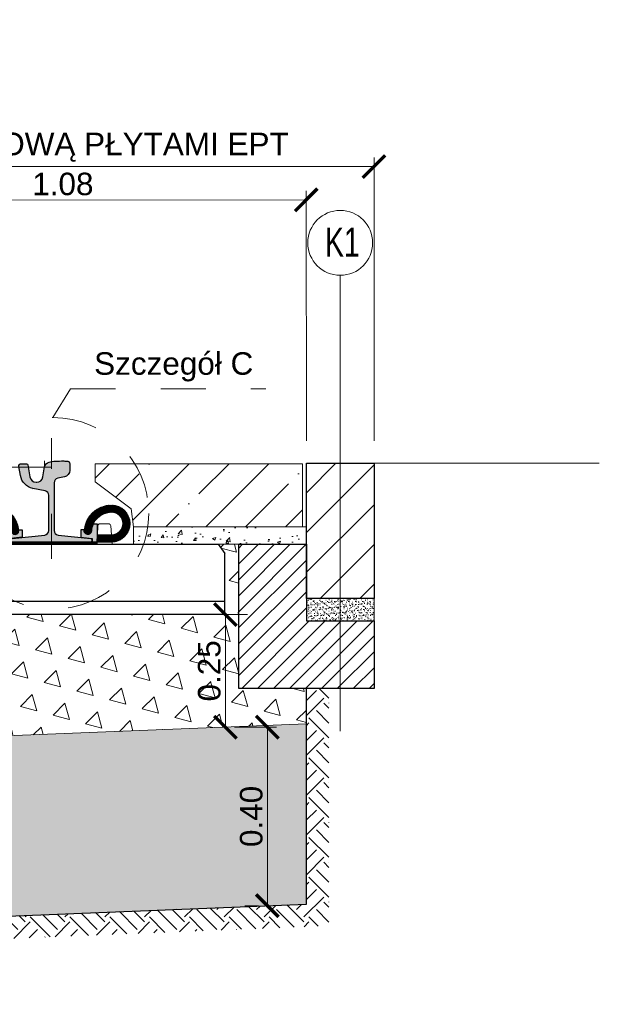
# Model space of a CAD drawing. Header units: feet. Extents: x 210.7 to 255.4, y -209.3 to -191.9.
# Tile 2 of 25: x 213.2 to 214.5, y -205 to -202.8. Entities that reach past the tile are written whole.
import ezdxf
from ezdxf.enums import TextEntityAlignment as Align

# ---------------------------------------------------------------- set-up
doc = ezdxf.new("R2010")
doc.units = ezdxf.units.FT
doc.header["$MEASUREMENT"] = 0
doc.header["$PDMODE"] = 34
doc.linetypes.add('DASHDOT2', pattern=[12.7, 6.35, -3.175, 0, -3.175])
doc.linetypes.add('DASHED2', pattern=[0.375, 0.25, -0.125])
for name, color, linetype, lineweight in [('Beton', 8, 'Continuous', 15), ('BETON kresk', 8, 'Continuous', 9), ('Geowłóknina', 160, 'Continuous', 30), ('Miesz_niezw', 251, 'Continuous', 9), ('Mieszanka_niezw_0_315', 44, 'Continuous', 15), ('Nawierzchnia asfaltowa', 7, 'Continuous', 15), ('Opis', 7, 'Continuous', 15), ('Opis (wydruk czarny)', 7, 'Continuous', 15), ('oś-szyny', 1, 'DASHDOT2', 0), ('Podkład', 7, 'Continuous', 30), ('Podlew ciągły z poliuretanu', 1, 'Continuous', 9), ('Podsypka cementowo-piaskowa', 251, 'Continuous', 15), ('Podłoże gruntowe', 7, 'Continuous', 13), ('płyta EPT', 35, 'Continuous', 20), ('Sb3', 7, 'Continuous', 15), ('sb4', 7, 'Continuous', 15), ('Wymiar', 7, 'Continuous', 15)]:
    doc.layers.add(name, color=color, linetype=linetype, lineweight=lineweight)
for name, color, linetype in [('beton obram', 7, 'Continuous'), ('L-ka', 7, 'Continuous'), ('NAW-BITUM', 7, 'Continuous'), ('Podkadka sprężysta', 1, 'Continuous'), ('Szyna', 7, 'Continuous')]:
    doc.layers.add(name, color=color, linetype=linetype)
doc.layers.add('brudnopis', color=50, linetype='Continuous', lineweight=30, plot=False)
doc.styles.add('Opis_1_25', font='arial.ttf', dxfattribs={"height": 0.05})
doc.styles.add('Romans', font='romans.shx', dxfattribs={"width": 0.7})
doc.dimstyles.new('1_25_DK$0', dxfattribs={"dimtxt": 0.05, "dimasz": 0.05, "dimexe": 0.02, "dimexo": 0.05, "dimgap": 0.01, "dimtad": 1, "dimdec": 3, "dimzin": 3, "dimdsep": 46, "dimtxsty": 'Opis_1_25', "dimblk": 'ARCHTICK', "dimcen": 0.05, "dimclrd": 256, "dimclre": 256, "dimazin": 3, "dimtfac": 1, "dimtdec": 3, "dimtofl": 0, "dimtmove": 0, "dimatfit": 3, "dimldrblk": 'ARCHTICK', "dimfxl": 1, "dimfrac": 2, "dimtolj": 1, "dimtzin": 3, "dimlwd": -1, "dimlwe": -1, "dimarcsym": 0})
pattern_1 = [(105, (-9.9990951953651, -3.755824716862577), (-0.07244443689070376, 0.01941142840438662), [0.03750000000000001, -0.03750000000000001]), (165, (-9.9990951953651, -3.755824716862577), (-0.05303300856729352, -0.05303300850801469), [0.03750000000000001, -0.03750000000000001]), (45, (-10.0353174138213, -3.746119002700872), (-0.01941142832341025, 0.07244443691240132), [0.03750000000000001, -0.03750000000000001])]
pattern_2 = [(49.99999999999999, (0, 0), (0.07172601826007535, -0.006275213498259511), [0.0075, -0.0825]), (355, (0, 0), (-0.0138751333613, 0.07521921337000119), [0.006, -0.066]), (100.45144446, (0.0059771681, -0.0005229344), (0.0578508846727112, 0.06894399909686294), [0.006374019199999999, -0.07011421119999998]), (46.18420000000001, (0, 0.02), (0.1067241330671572, -0.01655192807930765), [0.01125, -0.12375]), (96.63563549, (0.0088936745, 0.0186206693), (0.09346619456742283, 0.09741186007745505), [0.0095610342, -0.105171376]), (351.1841639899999, (0, 0.02), (0.09346619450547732, 0.09741186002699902), [0.009000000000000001, -0.0990000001]), (21, (0.01, 0.015), (0.05969070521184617, -0.04026188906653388), [0.0075, -0.0825]), (326.0000000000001, (0.01, 0.015), (0.02433153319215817, 0.0725150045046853), [0.006, -0.066]), (71.45144474, (0.0149742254, 0.0116448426), (0.08402223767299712, 0.03225311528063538), [0.006374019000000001, -0.0701142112]), (37.50000000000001, (0, 0), (0.001215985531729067, 0.03328938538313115), [0, -0.0652, 0, -0.067, 0, -0.06625]), (7.499999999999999, (0, 0), (0.02630695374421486, 0.03944117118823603), [0, -0.0382, 0, -0.0637, 0, -0.02525]), (327.5, (-0.0223, 0), (0.0533822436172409, -0.002255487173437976), [0, -0.025, 0, -0.078, 0, -0.1035]), (317.5, (-0.0323, 0), (0.05831861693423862, 0.01001049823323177), [0, -0.0325, 0, -0.0518, 0, -0.0735])]

# ---------------------------------------------------------------- blocks, each defined once
blk = doc.blocks.new('_ArchTick')
at = {"color": 0, "linetype": 'ByBlock', "lineweight": 0, "const_width": 0.15}
blk.add_lwpolyline([(-0.5, -0.5), (0.5, 0.5)], dxfattribs=at)
blk = doc.blocks.new('*D41')
at = {"layer": 'DEFPOINTS', "color": 0, "lineweight": 70, "transparency": 16777216}
for p in [(213.8065581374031, -203.236822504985), (212.7270996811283, -203.8227364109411), (213.8070997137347, -203.8217364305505)]:
    blk.add_point(p, dxfattribs=at)
at = {"layer": 'Wymiar', "transparency": 16777216}
for p, q in [((212.7270533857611, -203.7727364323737), (212.7265395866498, -203.2178224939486)), ((212.7265581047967, -203.2378224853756), (213.8065581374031, -203.236822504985)), ((213.8070534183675, -203.7717364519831), (213.8065396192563, -203.216822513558))]:
    blk.add_line(p, q, dxfattribs=at)
at = {"layer": 'Wymiar', "transparency": 16777216, "xscale": 0.05, "yscale": 0.05, "zscale": 0.05}
for p, rotation in [((212.7265581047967, -203.2378224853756), 180.0530505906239), ((213.8065581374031, -203.236822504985), 0.05305059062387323)]:
    blk.add_blockref('_ArchTick', p, dxfattribs=dict(at, rotation=rotation))
at = {"layer": 'Wymiar', "color": 0, "transparency": 16777216, "insert": (213.2665252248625, -203.2017938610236), "char_height": 0.05, "attachment_point": 5, "rotation": 0.053050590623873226, "style": 'Opis_1_25'}
blk.add_mtext('\\A1;1.08', dxfattribs=at)
blk = doc.blocks.new('*D43')
at = {"layer": 'DEFPOINTS', "color": 0, "lineweight": 70, "transparency": 16777216}
for p in [(213.9570997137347, -203.1627676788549), (211.2270997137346, -203.8217364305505), (213.9570997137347, -203.8217364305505)]:
    blk.add_point(p, dxfattribs=at)
at = {"layer": 'Wymiar', "transparency": 16777216}
for p, q in [((211.2270997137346, -203.7717364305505), (211.2270997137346, -203.1427676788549)), ((213.9570997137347, -203.7717364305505), (213.9570997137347, -203.1427676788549)), ((211.2270997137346, -203.1627676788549), (213.9570997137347, -203.1627676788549))]:
    blk.add_line(p, q, dxfattribs=at)
at = {"layer": 'Wymiar', "transparency": 16777216, "xscale": 0.05, "yscale": 0.05, "zscale": 0.05, "rotation": 180}
blk.add_blockref('_ArchTick', (211.2270997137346, -203.1627676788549), dxfattribs=at)
at = {"layer": 'Wymiar', "transparency": 16777216, "xscale": 0.05, "yscale": 0.05, "zscale": 0.05}
blk.add_blockref('_ArchTick', (213.9570997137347, -203.1627676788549), dxfattribs=at)
at = {"layer": 'Wymiar', "color": 0, "transparency": 16777216, "insert": (212.5920997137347, -203.1199914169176), "char_height": 0.05, "attachment_point": 5, "style": 'Opis_1_25'}
blk.add_mtext('\\A1;{\\fArial|b0|i0|c238|p34;TOROWISKO KLASYCZNE PODSYPKOWE Z ZABUDOWĄ PŁYTAMI EPT}', dxfattribs=at)
blk = doc.blocks.new('PS-60R2-SB4-1800')
h = blk.add_hatch(color=251)
edge = h.paths.add_edge_path()
edge.add_arc((-64.85020978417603, 18.20540894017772), 4.499999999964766, 4.328325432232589, 24.187061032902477, ccw=False)
edge.add_arc((-59.5653256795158, 18.60540894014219), 0.8000000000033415, 184.3283254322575, 364.3283254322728)
edge.add_arc((-64.85020978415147, 18.2054089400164), 6.099999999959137, 4.328325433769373, 5.518464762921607)
edge.add_line((-58.77848170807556, 18.79202480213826), (-58.02596563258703, 18.79189964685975))
edge.add_line((-58.02596563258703, 18.79189964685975), (-58.01851709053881, 17.15335696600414))
edge.add_line((-58.01851709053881, 17.15335696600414), (-60.51127112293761, 16.90517299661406))
edge.add_line((-60.51127112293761, 16.90517299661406), (-60.51143550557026, 16.10521954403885))
edge.add_line((-60.51143550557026, 16.10521954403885), (-61.65020978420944, 16.1054089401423))
edge.add_line((-61.65020978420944, 16.1054089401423), (-61.70545377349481, 17.70880618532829))
edge.add_line((-61.70545377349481, 17.70880618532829), (-61.70506451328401, 20.04929525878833))
edge.add_line((-61.70506451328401, 20.04929525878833), (-60.74525279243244, 20.04913562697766))
h = blk.add_hatch(color=251)
edge = h.paths.add_edge_path()
edge.add_arc((-38.14976804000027, 18.20942884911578), 4.499999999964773, 155.8129389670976, 175.6716745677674)
edge.add_arc((-43.43465214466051, 18.60942884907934), 0.8000000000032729, 175.6716745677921, 355.6716745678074, ccw=False)
edge.add_arc((-38.14976804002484, 18.20942884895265), 6.099999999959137, 174.4815352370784, 175.6716745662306, ccw=False)
edge.add_line((-44.22149611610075, 18.7960447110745), (-44.97401219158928, 18.79591955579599))
edge.add_line((-44.97401219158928, 18.79591955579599), (-44.9814607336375, 17.15737687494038))
edge.add_line((-44.9814607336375, 17.15737687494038), (-42.4887067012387, 16.90919290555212))
edge.add_line((-42.4887067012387, 16.90919290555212), (-42.48854231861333, 16.10923945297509))
edge.add_line((-42.48854231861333, 16.10923945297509), (-41.34976803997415, 16.10942884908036))
edge.add_line((-41.34976803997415, 16.10942884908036), (-41.29452405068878, 17.71282609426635))
edge.add_line((-41.29452405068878, 17.71282609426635), (-41.2949133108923, 20.0533151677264))
edge.add_line((-41.2949133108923, 20.0533151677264), (-42.25472503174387, 20.05315553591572))
h = blk.add_hatch(color=251)
edge = h.paths.add_edge_path()
edge.add_arc((38.14985109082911, 18.20942884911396), 4.499999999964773, 4.328325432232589, 24.18706103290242, ccw=False)
edge.add_arc((43.43473519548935, 18.60942884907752), 0.8000000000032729, 184.3283254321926, 364.3283254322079)
edge.add_arc((38.14985109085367, 18.20942884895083), 6.099999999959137, 4.328325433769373, 5.518464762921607)
edge.add_line((44.22157916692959, 18.79604471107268), (44.97409524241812, 18.79591955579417))
edge.add_line((44.97409524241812, 18.79591955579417), (44.98154378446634, 17.15737687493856))
edge.add_line((44.98154378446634, 17.15737687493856), (42.48878975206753, 16.9091929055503))
edge.add_line((42.48878975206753, 16.9091929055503), (42.48862536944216, 16.10923945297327))
edge.add_line((42.48862536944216, 16.10923945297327), (41.34985109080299, 16.10942884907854))
edge.add_line((41.34985109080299, 16.10942884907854), (41.29460710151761, 17.71282609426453))
edge.add_line((41.29460710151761, 17.71282609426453), (41.29499636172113, 20.05331516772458))
edge.add_line((41.29499636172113, 20.05331516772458), (42.25480808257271, 20.0531555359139))
h = blk.add_hatch(color=251)
edge = h.paths.add_edge_path()
edge.add_arc((64.85029283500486, 18.2054089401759), 4.499999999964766, 155.8129389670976, 175.6716745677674)
edge.add_arc((59.56540873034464, 18.60540894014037), 0.8000000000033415, 175.6716745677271, 355.67167456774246, ccw=False)
edge.add_arc((64.85029283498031, 18.20540894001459), 6.099999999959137, 174.4815352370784, 175.6716745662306, ccw=False)
edge.add_line((58.77856475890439, 18.79202480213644), (58.02604868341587, 18.79189964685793))
edge.add_line((58.02604868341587, 18.79189964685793), (58.01860014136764, 17.15335696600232))
edge.add_line((58.01860014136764, 17.15335696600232), (60.51135417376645, 16.90517299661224))
edge.add_line((60.51135417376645, 16.90517299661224), (60.5115185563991, 16.10521954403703))
edge.add_line((60.5115185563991, 16.10521954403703), (61.65029283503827, 16.10540894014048))
edge.add_line((61.65029283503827, 16.10540894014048), (61.70553682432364, 17.70880618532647))
edge.add_line((61.70553682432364, 17.70880618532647), (61.70514756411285, 20.04929525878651))
edge.add_line((61.70514756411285, 20.04929525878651), (60.74533584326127, 20.04913562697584))
at = {"layer": 'Podkadka sprężysta'}
h = blk.add_hatch(dxfattribs=at)
h.set_pattern_fill('ANSI37', color=256, angle=0.009529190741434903, style=0)
h.set_pattern_definition([(45.00952919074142, (-51.49991694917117, 15.60774071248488), (-0.08840304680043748, 0.08837364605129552), []), (135.0095291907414, (-51.49991694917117, 15.60774071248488), (-0.08837364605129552, -0.08840304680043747), [])])
h.paths.add_polyline_path([(-61.63283859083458, 15.60605544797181), (-61.65020978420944, 16.1054089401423), (-41.34976803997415, 16.10942884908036), (-41.36699530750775, 15.60942597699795)])
h = blk.add_hatch(dxfattribs=at)
h.set_pattern_fill('ANSI37', color=256, scale=100, style=0)
h.set_pattern_definition([(134.9904708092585, (51.5, 15.60774071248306), (0.08840304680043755, 0.08837364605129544), []), (44.99047080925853, (51.5, 15.60774071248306), (0.08837364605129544, -0.08840304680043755), [])])
h.paths.add_polyline_path([(61.63292164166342, 15.60605544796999), (61.65029283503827, 16.10540894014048), (41.34985109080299, 16.10942884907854), (41.36707835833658, 15.60942597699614)])
at = {"layer": 'sb4'}
h = blk.add_hatch(dxfattribs=at)
h.set_pattern_fill('ANSI31', color=256, angle=0.009529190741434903, style=0)
h.set_pattern_definition([(134.9904708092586, (-92.79758262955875, -4.70838610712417), (0.08840304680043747, 0.08837364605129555), [])])
edge = h.paths.add_edge_path()
edge.add_line((-61.65020978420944, 16.1054089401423), (-64.85020978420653, 16.1054089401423))
edge.add_arc((-64.8502097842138, 20.20540894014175), 4.099999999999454, 90.00000000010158, 270.00000000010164, ccw=False)
edge.add_arc((-64.85020978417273, 18.20540894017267), 6.099999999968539, 4.328325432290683, 90.00000000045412, ccw=False)
edge.add_arc((-59.5653256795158, 18.60540894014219), 0.8000000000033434, -175.67167456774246, 4.328325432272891, ccw=False)
edge.add_arc((-64.85020978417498, 18.20540894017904), 4.499999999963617, 4.328325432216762, 90.00000000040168)
edge.add_arc((-64.85020978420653, 20.20540894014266), 2.5, 90, 270)
edge.add_line((-64.85020978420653, 17.70540894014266), (-61.70580229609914, 17.70347502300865))
edge.add_line((-61.70580229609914, 17.70347502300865), (-61.65020978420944, 16.1054089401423))
h = blk.add_hatch(dxfattribs=at)
h.set_pattern_fill('ANSI31', color=256, angle=0.009529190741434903, style=0)
h.set_pattern_definition([(45.00952919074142, (-10.20239519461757, -4.704366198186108), (-0.08840304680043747, 0.08837364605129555), [])])
edge = h.paths.add_edge_path()
edge.add_line((-41.34976803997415, 16.10942884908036), (-38.14976803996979, 16.10942884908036))
edge.add_arc((-38.14976803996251, 20.2094288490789), 4.099999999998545, 269.9999999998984, 449.9999999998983)
edge.add_arc((-38.14976804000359, 18.20942884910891), 6.099999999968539, 89.99999999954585, 175.6716745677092)
edge.add_arc((-43.43465214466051, 18.60942884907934), 0.8000000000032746, 175.6716745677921, 355.6716745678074)
edge.add_arc((-38.14976804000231, 18.20942884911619), 4.499999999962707, 89.9999999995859, 175.6716745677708, ccw=False)
edge.add_arc((-38.14976803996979, 20.2094288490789), 2.5, -90, 90, ccw=False)
edge.add_line((-38.14976803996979, 17.7094288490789), (-41.29470646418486, 17.70753173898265))
edge.add_line((-41.29470646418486, 17.70753173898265), (-41.34976803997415, 16.10942884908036))
h = blk.add_hatch(dxfattribs=at)
h.set_pattern_fill('ANSI31', color=256, angle=0.009529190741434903, style=0)
h.set_pattern_definition([(134.9904708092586, (10.2024782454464, -4.704366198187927), (0.08840304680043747, 0.08837364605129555), [])])
edge = h.paths.add_edge_path()
edge.add_line((41.34985109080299, 16.10942884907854), (38.14985109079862, 16.10942884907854))
edge.add_arc((38.14985109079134, 20.20942884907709), 4.099999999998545, 90.00000000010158, 270.00000000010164, ccw=False)
edge.add_arc((38.14985109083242, 18.20942884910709), 6.099999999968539, 4.328325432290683, 90.00000000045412, ccw=False)
edge.add_arc((43.43473519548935, 18.60942884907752), 0.8000000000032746, -175.67167456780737, 4.328325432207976, ccw=False)
edge.add_arc((38.14985109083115, 18.20942884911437), 4.499999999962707, 4.328325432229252, 90.00000000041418)
edge.add_arc((38.14985109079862, 20.20942884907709), 2.5, 90, 270)
edge.add_line((38.14985109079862, 17.70942884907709), (41.29478951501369, 17.70753173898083))
edge.add_line((41.29478951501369, 17.70753173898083), (41.34985109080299, 16.10942884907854))
h = blk.add_hatch(dxfattribs=at)
h.set_pattern_fill('ANSI31', color=256, angle=0.009529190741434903, style=0)
h.set_pattern_definition([(45.00952919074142, (92.79766568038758, -4.708386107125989), (-0.08840304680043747, 0.08837364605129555), [])])
edge = h.paths.add_edge_path()
edge.add_line((61.65029283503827, 16.10540894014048), (64.85029283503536, 16.10540894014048))
edge.add_arc((64.85029283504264, 20.20540894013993), 4.099999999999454, 269.9999999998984, 449.9999999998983)
edge.add_arc((64.85029283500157, 18.20540894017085), 6.099999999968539, 89.9999999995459, 175.6716745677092)
edge.add_arc((59.56540873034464, 18.60540894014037), 0.8000000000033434, 175.6716745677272, 355.6716745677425)
edge.add_arc((64.85029283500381, 18.20540894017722), 4.499999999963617, 89.99999999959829, 175.6716745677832, ccw=False)
edge.add_arc((64.85029283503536, 20.20540894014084), 2.5, -90, 90, ccw=False)
edge.add_line((64.85029283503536, 17.70540894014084), (61.70588534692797, 17.70347502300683))
edge.add_line((61.70588534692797, 17.70347502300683), (61.65029283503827, 16.10540894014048))
at = {"layer": 'Szyna'}
h = blk.add_hatch(color=256, dxfattribs=at)
edge = h.paths.add_edge_path()
edge.add_arc((-54.07513544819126, 32.0297057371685), 1.499999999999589, 180.0000026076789, 258.6900701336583)
edge.add_line((-54.36930958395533, 30.5588347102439), (-52.90401923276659, 30.26577670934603))
edge.add_arc((-53.10013532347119, 29.28519602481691), 0.9999999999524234, 2.595729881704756e-06, 78.69007012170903, ccw=False)
edge.add_line((-52.10013532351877, 29.28519607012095), (-52.10013483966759, 18.64498753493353))
edge.add_arc((-53.10013483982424, 18.64498748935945), 1.000000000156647, -84.2894042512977, 2.611202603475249e-06, ccw=False)
edge.add_line((-53.00063107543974, 17.64995030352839), (-60.22998587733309, 16.92701449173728))
edge.add_arc((-60.20013474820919, 16.62850333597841), 0.3000000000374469, 95.71059571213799, 180.0000025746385)
edge.add_line((-60.50013474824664, 16.62850332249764), (-60.5001347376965, 16.3999995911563))
edge.add_arc((-60.20013473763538, 16.39999960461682), 0.3000000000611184, 180.0000025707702, 270.0000025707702)
edge.add_line((-60.20013472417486, 16.09999960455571), (-42.80013472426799, 16.1000003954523))
edge.add_arc((-42.80013473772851, 16.40000039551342), 0.3000000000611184, 270.0000025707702, 360.0000025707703)
edge.add_line((-42.50013473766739, 16.40000040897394), (-42.50013474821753, 16.62850414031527))
edge.add_arc((-42.80013474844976, 16.62850412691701), 0.3000000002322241, 2.558879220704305e-06, 84.28940942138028)
edge.add_line((-42.77028364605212, 16.92701528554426), (-49.99963851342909, 17.64995044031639))
edge.add_arc((-49.90013483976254, 18.64498763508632), 1.000000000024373, 180.0000026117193, 264.28940947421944, ccw=False)
edge.add_line((-50.90013483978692, 18.64498758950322), (-50.90013519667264, 26.49519612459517))
edge.add_arc((-49.90013519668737, 26.49519617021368), 0.9999999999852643, 101.30993508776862, 180.0000026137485, ccw=False)
edge.add_line((-50.0962513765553, 27.47577683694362), (-47.38879003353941, 28.0172692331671))
edge.add_arc((-48.07519666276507, 31.44930156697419), 3.500000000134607, 281.3099350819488, 350.5376803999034)
edge.add_line((-44.6228179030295, 30.87390526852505), (-44.28216873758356, 32.91780083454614))
edge.add_arc((-44.77536570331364, 33.00000030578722), 0.5000000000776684, 350.5376803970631, 450.000002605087)
edge.add_line((-44.77536572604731, 33.50000030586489), (-45.99262867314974, 33.50000025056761))
edge.add_arc((-45.99262865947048, 33.20000025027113), 0.3000000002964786, 90.00000261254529, 170.5376804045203)
edge.add_line((-46.28854683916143, 33.24931993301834), (-46.7379117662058, 30.55312961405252))
edge.add_arc((-48.09913539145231, 30.78000015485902), 1.380000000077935, 270.0000025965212, 350.5376803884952, ccw=False)
edge.add_line((-48.09913532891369, 29.40000015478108), (-48.25113532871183, 29.40000014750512))
edge.add_arc((-48.2511353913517, 30.78000014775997), 1.380000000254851, 189.4623248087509, 270.00000260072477, ccw=False)
edge.add_line((-49.61235899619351, 30.55312948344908), (-49.98892671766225, 32.81253518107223))
edge.add_arc((-51.27123880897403, 32.59881643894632), 1.300000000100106, 9.462324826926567, 76.81804508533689)
edge.add_arc((-52.79913517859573, 26.07535626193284), 7.999999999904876, 76.81804506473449, 86.81323531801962)
edge.add_arc((-54.02213417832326, 4.109376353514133), 29.99999999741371, 86.81323532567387, 90.3828454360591)
edge.add_arc((-54.16913517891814, 26.10888522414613), 8.000000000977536, 90.38284543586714, 96.93827769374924)
edge.add_arc((-55.07513551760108, 33.55396167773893), 0.500000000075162, 96.93827769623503, 180.000002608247)
edge.add_line((-55.57513551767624, 33.55396165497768), (-55.57513544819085, 32.02970566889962))
h = blk.add_hatch(color=256, dxfattribs=at)
edge = h.paths.add_edge_path()
edge.add_arc((54.0752184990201, 32.02970573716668), 1.499999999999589, 281.30992986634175, 359.99999739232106, ccw=False)
edge.add_line((54.36939263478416, 30.55883471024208), (52.90410228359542, 30.26577670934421))
edge.add_arc((53.10021837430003, 29.28519602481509), 0.9999999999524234, 101.3099298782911, 179.99999740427)
edge.add_line((52.10021837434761, 29.28519607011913), (52.10021789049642, 18.64498753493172))
edge.add_arc((53.10021789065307, 18.64498748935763), 1.000000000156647, 179.9999973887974, 264.2894042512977)
edge.add_line((53.00071412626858, 17.64995030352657), (60.23006892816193, 16.92701449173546))
edge.add_arc((60.20021779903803, 16.62850333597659), 0.3000000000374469, -2.574638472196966e-06, 84.289404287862, ccw=False)
edge.add_line((60.50021779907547, 16.62850332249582), (60.50021778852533, 16.39999959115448))
edge.add_arc((60.20021778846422, 16.399999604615), 0.3000000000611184, 269.9999974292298, 359.9999974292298, ccw=False)
edge.add_line((60.20021777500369, 16.09999960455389), (42.80021777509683, 16.10000039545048))
edge.add_arc((42.80021778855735, 16.4000003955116), 0.3000000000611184, 179.9999974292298, 269.9999974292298, ccw=False)
edge.add_line((42.50021778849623, 16.40000040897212), (42.50021779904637, 16.62850414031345))
edge.add_arc((42.80021779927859, 16.62850412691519), 0.3000000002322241, 95.71059057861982, 179.9999974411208, ccw=False)
edge.add_line((42.77036669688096, 16.92701528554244), (49.99972156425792, 17.64995044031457))
edge.add_arc((49.90021789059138, 18.6449876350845), 1.000000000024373, 275.7105905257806, 359.9999973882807)
edge.add_line((50.90021789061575, 18.6449875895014), (50.90021824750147, 26.49519612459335))
edge.add_arc((49.90021824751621, 26.49519617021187), 0.9999999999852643, 359.9999973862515, 438.6900649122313)
edge.add_line((50.09633442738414, 27.4757768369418), (47.38887308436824, 28.01726923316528))
edge.add_arc((48.0752797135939, 31.44930156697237), 3.500000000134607, 189.4623196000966, 258.69006491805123, ccw=False)
edge.add_line((44.62290095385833, 30.87390526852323), (44.2822517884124, 32.91780083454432))
edge.add_arc((44.77544875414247, 33.0000003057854), 0.5000000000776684, 89.99999739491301, 189.4623196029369, ccw=False)
edge.add_line((44.77544877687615, 33.50000030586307), (45.99271172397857, 33.50000025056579))
edge.add_arc((45.99271171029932, 33.20000025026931), 0.3000000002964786, 9.462319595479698, 89.99999738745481, ccw=False)
edge.add_line((46.28862988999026, 33.24931993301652), (46.73799481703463, 30.5531296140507))
edge.add_arc((48.09921844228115, 30.7800001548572), 1.380000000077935, 189.4623196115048, 269.9999974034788)
edge.add_line((48.09921837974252, 29.40000015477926), (48.25121837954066, 29.40000014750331))
edge.add_arc((48.25121844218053, 30.78000014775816), 1.380000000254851, 269.9999973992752, 350.5376751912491)
edge.add_line((49.61244204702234, 30.55312948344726), (49.98900976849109, 32.81253518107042))
edge.add_arc((51.27132185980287, 32.5988164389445), 1.300000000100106, 103.1819549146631, 170.5376751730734, ccw=False)
edge.add_arc((52.79921822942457, 26.07535626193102), 7.999999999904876, 93.18676468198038, 103.18195493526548, ccw=False)
edge.add_arc((54.02221722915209, 4.109376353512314), 29.99999999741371, 89.61715456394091, 93.18676467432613, ccw=False)
edge.add_arc((54.16921822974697, 26.10888522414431), 8.000000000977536, 83.06172230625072, 89.61715456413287, ccw=False)
edge.add_arc((55.07521856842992, 33.55396167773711), 0.500000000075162, -2.6082469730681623e-06, 83.06172230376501, ccw=False)
edge.add_line((55.57521856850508, 33.55396165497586), (55.57521849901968, 32.0297056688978))
for p, q in [((-61.63283859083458, 15.60605544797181), (-64.95012177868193, 15.60550373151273)), ((-60.51162242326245, 16.90321591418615), (-60.51145789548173, 16.10624195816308)), ((-42.4887067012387, 16.90919290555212), (-42.48854231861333, 16.10923945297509)), ((42.48878975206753, 16.9091929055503), (42.48862536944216, 16.10923945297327)), ((60.51170547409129, 16.90321591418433), (60.51154094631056, 16.10624195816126))]:
    blk.add_line(p, q)
for points in [[(-60.74525279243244, 20.04913562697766, -0.08686759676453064), (-60.36304403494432, 18.54503158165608, 1.000000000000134), (-58.76760732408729, 18.66578629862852, 0.005193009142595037), (-58.77848170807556, 18.79202480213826), (-58.02596563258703, 18.79189964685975), (-58.01851709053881, 17.15335696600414), (-60.51127112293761, 16.90517299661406), (-60.51143550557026, 16.10521954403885), (-61.65020978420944, 16.1054089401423), (-61.70545377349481, 17.70880618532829), (-61.70506451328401, 20.04929525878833)], [(-42.25472503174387, 20.05315553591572, 0.08686759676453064), (-42.63693378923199, 18.54905149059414, -1.000000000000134), (-44.23237050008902, 18.66980620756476, -0.005193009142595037), (-44.22149611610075, 18.7960447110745), (-44.97401219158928, 18.79591955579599), (-44.9814607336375, 17.15737687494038), (-42.4887067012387, 16.90919290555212), (-42.48854231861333, 16.10923945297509), (-41.34976803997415, 16.10942884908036), (-41.29452405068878, 17.71282609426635), (-41.2949133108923, 20.0533151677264)], [(42.25480808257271, 20.0531555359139, -0.08686759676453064), (42.63701684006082, 18.54905149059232, 1.000000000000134), (44.23245355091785, 18.66980620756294, 0.005193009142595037), (44.22157916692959, 18.79604471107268), (44.97409524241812, 18.79591955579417), (44.98154378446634, 17.15737687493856), (42.48878975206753, 16.9091929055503), (42.48862536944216, 16.10923945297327), (41.34985109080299, 16.10942884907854), (41.29460710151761, 17.71282609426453), (41.29499636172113, 20.05331516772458)], [(60.74533584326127, 20.04913562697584, 0.08686759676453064), (60.36312708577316, 18.54503158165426, -1.000000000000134), (58.76769037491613, 18.6657862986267, -0.005193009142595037), (58.77856475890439, 18.79202480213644), (58.02604868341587, 18.79189964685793), (58.01860014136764, 17.15335696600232), (60.51135417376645, 16.90517299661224), (60.5115185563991, 16.10521954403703), (61.65029283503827, 16.10540894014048), (61.70553682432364, 17.70880618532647), (61.70514756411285, 20.04929525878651)]]:
    blk.add_lwpolyline(points, format="xyb", close=True)
at = {"layer": 'brudnopis', "lineweight": 0, "ltscale": 5}
for p, q in [((-49.97017078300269, 32.69999960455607), (-49.97017078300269, 34.10870663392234)), ((49.97025383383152, 32.69999960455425), (49.97025383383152, 34.10870663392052)), ((-51.50000000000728, 32.69999960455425), (51.50008305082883, 32.69999960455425))]:
    blk.add_line(p, q, dxfattribs=at)
at = {"layer": 'oś-szyny', "ltscale": 0.002}
for p, q in [((-51.5, 12.34887240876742), (-51.5, 39.15927775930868)), ((51.50008305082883, 12.3488724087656), (51.50008305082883, 39.15927775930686))]:
    blk.add_line(p, q, dxfattribs=at)
at = {"layer": 'Podkadka sprężysta'}
for points in [[(-61.63283859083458, 15.60605544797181), (-61.65020978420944, 16.1054089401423), (-41.34976803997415, 16.10942884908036), (-41.36699530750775, 15.60942597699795)], [(61.63292164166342, 15.60605544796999), (61.65029283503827, 16.10540894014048), (41.34985109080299, 16.10942884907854), (41.36707835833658, 15.60942597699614)]]:
    blk.add_lwpolyline(points, close=True, dxfattribs=at)
at = {"layer": 'Podkład', "ltscale": 5}
for p, q in [((-88.5, 15.60000000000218), (-90, 13.60000000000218)), ((88.50000000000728, 15.60000000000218), (-88.49999999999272, 15.60000000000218)), ((-10, 15.60000000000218), (-10, 1.818989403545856e-12)), ((-3, 1.818989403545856e-12), (-10, 15.60000000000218)), ((0, 15.60000000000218), (0, 1.818989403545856e-12)), ((0, 15.60000000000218), (0, 1.818989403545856e-12)), ((3, 1.818989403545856e-12), (10, 15.60000000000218)), ((10, 15.60000000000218), (10, 1.818989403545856e-12)), ((88.5, 15.60000000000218), (90, 13.60000000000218)), ((-90, 1.818989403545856e-12), (-90, 13.60000000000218)), ((90, 1.818989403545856e-12), (90, 13.60000000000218)), ((-10, 3.000000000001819), (-90, 3.000000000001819)), ((10, 3.000000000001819), (89.99999999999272, 3.000000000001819)), ((-89.99999999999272, 0), (89.99999999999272, 1.818989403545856e-12))]:
    blk.add_line(p, q, dxfattribs=at)
at = {"layer": 'Sb3'}
for points in [[(-61.63283859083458, 15.60605544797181), (-61.77465327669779, 19.6826699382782, 0.4041133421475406), (-62.27443416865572, 20.1652867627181), (-64.16259709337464, 20.16497273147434, 0.3936855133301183), (-64.6612744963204, 19.70015658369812), (-64.95012177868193, 15.60550373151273)], [(61.63292164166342, 15.60605544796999), (61.77473632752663, 19.68266993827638, -0.4041133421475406), (62.27451721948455, 20.16528676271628), (64.16268014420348, 20.16497273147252, -0.3936855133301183), (64.66135754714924, 19.7001565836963), (64.95020482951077, 15.60550373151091)]]:
    blk.add_lwpolyline(points, format="xyb", close=True, dxfattribs=at)
for points in [[(-41.36699530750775, 15.60942597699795), (-41.22653663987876, 19.68608741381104, -0.4041133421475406), (-40.72691630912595, 20.16887045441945), (-38.8387533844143, 20.16918448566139, -0.3936855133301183), (-38.33992139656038, 19.70453423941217), (-38.04971211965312, 15.60997769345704), (-41.36699530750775, 15.60942597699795)], [(41.36707835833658, 15.60942597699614), (41.22661969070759, 19.68608741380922, 0.4041133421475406), (40.72699935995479, 20.16887045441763), (38.83883643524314, 20.16918448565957, 0.3936855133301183), (38.34000444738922, 19.70453423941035), (38.04979517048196, 15.60997769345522), (41.36707835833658, 15.60942597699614)]]:
    blk.add_lwpolyline(points, format="xyb", dxfattribs=at)
at = {"layer": 'sb4'}
for points in [[(-61.65020978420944, 16.1054089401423), (-64.85020978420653, 16.1054089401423, -1), (-64.85020978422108, 24.30540894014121, -0.3922565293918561), (-58.76760732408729, 18.66578629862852, -1.000000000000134), (-60.36304403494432, 18.54503158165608, 0.3922565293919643), (-64.85020978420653, 22.70540894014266, 0.9999999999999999), (-64.85020978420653, 17.70540894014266), (-61.70580229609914, 17.70347502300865)], [(-41.34976803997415, 16.10942884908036), (-38.14976803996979, 16.10942884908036, 1), (-38.14976803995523, 24.30942884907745, 0.3922565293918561), (-44.23237050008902, 18.66980620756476, 1.000000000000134), (-42.63693378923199, 18.54905149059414, -0.3922565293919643), (-38.14976803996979, 22.7094288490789, -0.9999999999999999), (-38.14976803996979, 17.7094288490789), (-41.29470646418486, 17.70753173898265)], [(41.34985109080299, 16.10942884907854), (38.14985109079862, 16.10942884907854, -1), (38.14985109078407, 24.30942884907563, -0.3922565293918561), (44.23245355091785, 18.66980620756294, -1.000000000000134), (42.63701684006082, 18.54905149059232, 0.3922565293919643), (38.14985109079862, 22.70942884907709, 0.9999999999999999), (38.14985109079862, 17.70942884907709), (41.29478951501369, 17.70753173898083)], [(61.65029283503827, 16.10540894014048), (64.85029283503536, 16.10540894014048, 1), (64.85029283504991, 24.30540894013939, 0.3922565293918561), (58.76769037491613, 18.6657862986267, 1.000000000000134), (60.36312708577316, 18.54503158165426, -0.3922565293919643), (64.85029283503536, 22.70540894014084, -0.9999999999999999), (64.85029283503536, 17.70540894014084), (61.70588534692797, 17.70347502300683)]]:
    blk.add_lwpolyline(points, format="xyb", close=True, dxfattribs=at)
for points in [[(-61.70527135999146, 17.70351183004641), (-61.65020978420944, 16.1054089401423)], [(-41.29470646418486, 17.70753173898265), (-41.34976803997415, 16.10942884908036)]]:
    blk.add_lwpolyline(points, dxfattribs=at)
at = {"layer": 'Szyna'}
for points in [[(-55.57513544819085, 32.02970566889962, 0.3575107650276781), (-54.36930958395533, 30.5588347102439), (-52.90401923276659, 30.26577670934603, -0.3575107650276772), (-52.10013532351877, 29.28519607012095), (-52.10013483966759, 18.64498753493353, -0.3853135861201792), (-53.00063107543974, 17.64995030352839), (-60.22998587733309, 16.92701449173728, 0.3853135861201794), (-60.50013474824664, 16.62850332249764), (-60.5001347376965, 16.3999995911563, 0.414213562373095), (-60.20013472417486, 16.09999960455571), (-42.80013472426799, 16.1000003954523, 0.414213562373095), (-42.50013473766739, 16.40000040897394), (-42.50013474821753, 16.62850414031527, 0.3853135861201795), (-42.77028364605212, 16.92701528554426), (-49.99963851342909, 17.64995044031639, -0.385313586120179), (-50.90013483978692, 18.64498758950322), (-50.90013519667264, 26.49519612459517, -0.357510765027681), (-50.0962513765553, 27.47577683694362), (-47.38879003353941, 28.0172692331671, 0.3115981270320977), (-44.6228179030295, 30.87390526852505), (-44.28216873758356, 32.91780083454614, 0.4634545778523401), (-44.77536572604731, 33.50000030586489), (-45.99262867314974, 33.50000025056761, 0.3666293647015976), (-46.28854683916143, 33.24931993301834), (-46.7379117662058, 30.55312961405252, -0.3666293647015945), (-48.09913532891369, 29.40000015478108), (-48.25113532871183, 29.40000014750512, -0.3666293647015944), (-49.61235899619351, 30.55312948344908), (-49.98892671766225, 32.81253518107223), (-49.98892671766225, 32.81253518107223, 0.3026593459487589), (-50.97478130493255, 33.86456244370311, 0.04363991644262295), (-52.35440826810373, 34.06298532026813, 0.01557662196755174), (-54.22259008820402, 34.10870663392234), (-54.22259008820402, 34.10870663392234, 0.02861127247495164), (-55.13553554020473, 34.05030010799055, 0.3791741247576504), (-55.57513551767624, 33.55396165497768)], [(55.57521849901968, 32.0297056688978, -0.3575107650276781), (54.36939263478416, 30.55883471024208), (52.90410228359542, 30.26577670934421, 0.3575107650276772), (52.10021837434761, 29.28519607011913), (52.10021789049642, 18.64498753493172, 0.3853135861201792), (53.00071412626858, 17.64995030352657), (60.23006892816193, 16.92701449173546, -0.3853135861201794), (60.50021779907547, 16.62850332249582), (60.50021778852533, 16.39999959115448, -0.414213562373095), (60.20021777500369, 16.09999960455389), (42.80021777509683, 16.10000039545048, -0.414213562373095), (42.50021778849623, 16.40000040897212), (42.50021779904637, 16.62850414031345, -0.3853135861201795), (42.77036669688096, 16.92701528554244), (49.99972156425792, 17.64995044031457, 0.385313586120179), (50.90021789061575, 18.6449875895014), (50.90021824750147, 26.49519612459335, 0.357510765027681), (50.09633442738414, 27.4757768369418), (47.38887308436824, 28.01726923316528, -0.3115981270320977), (44.62290095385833, 30.87390526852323), (44.2822517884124, 32.91780083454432, -0.4634545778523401), (44.77544877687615, 33.50000030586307), (45.99271172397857, 33.50000025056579, -0.3666293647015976), (46.28862988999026, 33.24931993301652), (46.73799481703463, 30.5531296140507, 0.3666293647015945), (48.09921837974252, 29.40000015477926), (48.25121837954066, 29.40000014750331, 0.3666293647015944), (49.61244204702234, 30.55312948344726), (49.98900976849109, 32.81253518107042), (49.98900976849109, 32.81253518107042, -0.3026593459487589), (50.97486435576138, 33.86456244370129, -0.04363991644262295), (52.35449131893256, 34.06298532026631, -0.01557662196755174), (54.22267313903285, 34.10870663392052), (54.22267313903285, 34.10870663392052, -0.02861127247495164), (55.13561859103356, 34.05030010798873, -0.3791741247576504), (55.57521856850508, 33.55396165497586)]]:
    blk.add_lwpolyline(points, format="xyb", close=True, dxfattribs=at)
blk = doc.blocks.new('*D47')
at = {"layer": 'DEFPOINTS', "color": 0, "lineweight": 70, "transparency": 16777216}
for p in [(213.6261953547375, -204.1577364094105), (213.6261953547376, -204.4077364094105), (213.627227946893, -204.4077364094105)]:
    blk.add_point(p, dxfattribs=at)
at = {"layer": 'Wymiar', "transparency": 16777216}
for p, q in [((213.627227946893, -204.1577364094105), (213.627227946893, -204.4077364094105)), ((213.6761953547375, -204.1577364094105), (213.647227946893, -204.1577364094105)), ((213.6761953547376, -204.4077364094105), (213.647227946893, -204.4077364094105))]:
    blk.add_line(p, q, dxfattribs=at)
at = {"layer": 'Wymiar', "transparency": 16777216, "xscale": 0.05, "yscale": 0.05, "zscale": 0.05}
for p, rotation in [((213.627227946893, -204.1577364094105), 90), ((213.627227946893, -204.4077364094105), 270)]:
    blk.add_blockref('_ArchTick', p, dxfattribs=dict(at, rotation=rotation))
at = {"layer": 'Wymiar', "color": 0, "transparency": 16777216, "insert": (213.5916992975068, -204.2827364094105), "char_height": 0.05, "attachment_point": 5, "rotation": 90, "style": 'Opis_1_25'}
blk.add_mtext('\\A1;0.25', dxfattribs=at)
blk = doc.blocks.new('*D44')
at = {"layer": 'DEFPOINTS', "color": 0, "transparency": 16777216}
for p in [(213.6261953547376, -204.4077364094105), (213.7203851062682, -204.8042886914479), (213.7203851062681, -204.8042886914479)]:
    blk.add_point(p, dxfattribs=at)
at = {"layer": 'Wymiar', "transparency": 16777216}
for p, q in [((213.6761953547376, -204.4077364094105), (213.7403851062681, -204.4077364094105)), ((213.7203851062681, -204.4077364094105), (213.7203851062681, -204.8042886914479)), ((213.6703851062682, -204.8042886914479), (213.700385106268, -204.8042886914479))]:
    blk.add_line(p, q, dxfattribs=at)
at = {"layer": 'Wymiar', "transparency": 16777216, "xscale": 0.05, "yscale": 0.05, "zscale": 0.05}
for p, rotation in [((213.7203851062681, -204.4077364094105), 90), ((213.7203851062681, -204.8042886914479), 270)]:
    blk.add_blockref('_ArchTick', p, dxfattribs=dict(at, rotation=rotation))
at = {"layer": 'Wymiar', "color": 0, "transparency": 16777216, "insert": (213.6848564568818, -204.6060125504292), "char_height": 0.05, "attachment_point": 5, "rotation": 90, "style": 'Opis_1_25'}
blk.add_mtext('\\A1;0.40', dxfattribs=at)
blk = doc.blocks.new('EPT2')
at = {"layer": 'płyta EPT'}
h = blk.add_hatch(dxfattribs=at)
h.set_pattern_fill('ANSI35', color=256, scale=0.5, style=0)
h.set_pattern_definition([(45, (0, 0), (-0.08838834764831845, 0.08838834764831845), []), (45, (0.0883883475, 0), (-0.08838834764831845, 0.08838834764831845), [0.15625, -0.03125, 0, -0.03125])])
h.paths.add_polyline_path([(-0.3750000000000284, 0), (-0.3800000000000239, 0.03999999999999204), (-0.460000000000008, 0.0999999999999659), (-0.460000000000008, 0.1399999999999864), (0, 0.1399999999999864), (0, 0)])
blk.add_lwpolyline([(-0.460000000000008, 0.0999999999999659), (-0.3800000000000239, 0.03999999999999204), (-0.3750000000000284, 0), (0, 0), (0, 0.1399999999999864), (-0.460000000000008, 0.1399999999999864), (-0.460000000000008, 0.0999999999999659), (-0.460000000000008, 0.1399999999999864)], dxfattribs=at)

msp = doc.modelspace()

# ---------------------------------------------------------------- hatches: boundary and pattern name
at = {"layer": 'Beton'}
h = msp.add_hatch(dxfattribs=at)
h.set_pattern_fill('ANSI31', color=256, scale=0.2, style=0)
h.set_pattern_definition([(45, (-70.82754616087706, -45.28008680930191), (-0.01767766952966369, 0.01767766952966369), [])])
h.paths.add_polyline_path([(213.9570997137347, -204.3217364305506), (213.6570997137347, -204.3217364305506), (213.6570997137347, -204.0017364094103), (213.8070997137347, -204.0017364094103), (213.8070997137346, -204.1717364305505), (213.9570997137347, -204.1717364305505)])
at = {"layer": 'BETON kresk'}
h = msp.add_hatch(dxfattribs=at)
h.set_pattern_fill('ANSI31', color=256, scale=0.5)
h.set_pattern_definition([(45, (-0.6357871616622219, 0.2773117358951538), (-0.04419417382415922, 0.04419417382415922), [])])
h.paths.add_polyline_path([(213.8070997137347, -204.1217364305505), (213.9570997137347, -204.1217364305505), (213.9570997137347, -203.8217364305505), (213.8070997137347, -203.8217364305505)])
at = {"layer": 'Miesz_niezw'}
h = msp.add_hatch(dxfattribs=at)
h.set_pattern_fill('TRIANG', color=256, scale=0.2, angle=45)
h.set_pattern_definition(pattern_1)
h.paths.add_polyline_path([(213.6111953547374, -204.0017364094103), (213.6261953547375, -204.0217364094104), (213.6261953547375, -204.1577364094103), (213.6570997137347, -204.1577364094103), (213.6570997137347, -204.0018105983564)])
h = msp.add_hatch(dxfattribs=at)
h.set_pattern_fill('TRIANG', color=256, scale=0.2, angle=45)
h.set_pattern_definition(pattern_1)
h.paths.add_polyline_path([(211.5270997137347, -204.1578105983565), (211.5270997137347, -204.3217364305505), (211.3770997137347, -204.3217364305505), (211.3770997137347, -204.8066993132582), (211.6767887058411, -204.8066993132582), (211.7852301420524, -204.4813750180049), (213.8070997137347, -204.4005002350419), (213.8070997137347, -204.3217364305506), (213.6570997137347, -204.3217364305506), (213.6570997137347, -204.1577364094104)])
at = {"layer": 'Mieszanka_niezw_0_315', "ltscale": 10}
h = msp.add_hatch(dxfattribs=at)
h.set_pattern_fill('AR-CONC', color=256, scale=0.01, style=0)
h.set_pattern_definition(pattern_2)
h.paths.add_polyline_path([(213.4231004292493, -203.9628105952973), (213.4231004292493, -204.0017364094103), (213.8070997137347, -204.0017364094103), (213.8070997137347, -203.9628105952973)])
h = msp.add_hatch(dxfattribs=at)
h.set_pattern_fill('AR-CONC', color=256, scale=0.01, style=0)
h.set_pattern_definition(pattern_2)
h.paths.add_polyline_path([(211.6499869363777, -204.8871046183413), (211.7852301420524, -204.4813750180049), (213.8070997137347, -204.4005002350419), (213.8070997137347, -204.800820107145)])
at = {"layer": 'Podsypka cementowo-piaskowa'}
h = msp.add_hatch(dxfattribs=at)
h.set_pattern_fill('AR-SAND', color=4, scale=0.005, style=0)
h.set_pattern_definition([(37.50000000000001, (0, 0), (-0.0003149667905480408, 0.009634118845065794), [0, -0.0076, 0, -0.0085, 0, -0.008125]), (7.499999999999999, (0, 0), (0.008848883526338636, 0.0141107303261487), [0, -0.004099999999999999, 0, -0.006850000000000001, 0, -0.002625]), (327.5, (-0.00615, 0), (0.01557070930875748, 2.829526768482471e-05), [0, -0.0025, 0, -0.009000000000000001, 0, -0.01175]), (317.5, (-0.00615, 0), (0.01503063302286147, 0.004388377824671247), [0, -0.00125, 0, -0.0059, 0, -0.006750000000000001])])
h.paths.add_polyline_path([(213.8070997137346, -204.1717364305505), (213.9570997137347, -204.1717364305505), (213.9570997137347, -204.1217364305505), (213.8070997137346, -204.1217364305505)])
at = {"layer": 'Podłoże gruntowe'}
h = msp.add_hatch(dxfattribs=at)
h.set_pattern_fill('EARTH', color=256, scale=0.25, angle=45, style=0)
h.set_pattern_definition([(45, (-44.46924483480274, -61.55183139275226), (6.938893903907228e-18, 0.08838834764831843), [0.0625, -0.0625]), (45, (-44.48581764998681, -61.53525857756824), (6.938893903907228e-18, 0.08838834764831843), [0.0625, -0.0625]), (45, (-44.50239046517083, -61.51868576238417), (6.938893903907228e-18, 0.08838834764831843), [0.0625, -0.0625]), (135, (-44.50239046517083, -61.5076372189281), (-0.08838834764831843, 1.387778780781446e-17), [0.0625, -0.0625]), (135, (-44.48581764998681, -61.49106440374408), (-0.08838834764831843, 1.387778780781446e-17), [0.0625, -0.0625]), (135, (-44.46924483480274, -61.47449158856), (-0.08838834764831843, 1.387778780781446e-17), [0.0625, -0.0625])])
h.paths.add_polyline_path([(213.8070997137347, -204.3217364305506), (213.8570997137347, -204.3217364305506), (213.8570997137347, -204.8488600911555), (211.6881929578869, -204.935616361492), (211.657322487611, -205.023211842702), (211.3270997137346, -205.023211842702), (211.3270997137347, -204.3217364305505), (211.3770997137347, -204.3217364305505), (211.3729149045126, -204.973211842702), (211.6212845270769, -204.973211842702), (211.6499869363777, -204.8871046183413), (213.8070997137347, -204.800820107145)])

# ---------------------------------------------------------------- linework, layer by layer
at = {"layer": 'beton obram'}
msp.add_lwpolyline([(213.8070997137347, -203.8217364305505), (213.9570997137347, -203.8217364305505), (213.9570997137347, -204.1217364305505), (213.8070997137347, -204.1217364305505)], close=True, dxfattribs=at)
at = {"layer": 'Geowłóknina', "ltscale": 5}
msp.add_lwpolyline([(211.3770997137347, -204.3217364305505), (211.3770997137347, -204.973211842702), (211.6212845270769, -204.973211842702), (211.6499869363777, -204.8871046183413), (213.8070997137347, -204.800820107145), (213.8070997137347, -204.3217364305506)], dxfattribs=at)
at = {"layer": 'L-ka', "ltscale": 5}
msp.add_lwpolyline([(213.9570997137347, -204.3217364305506), (213.6570997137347, -204.3217364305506), (213.6570997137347, -204.0017364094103), (213.8070997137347, -204.0017364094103), (213.8070997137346, -204.1717364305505), (213.9570997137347, -204.1717364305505)], close=True, dxfattribs=at)
at = {"layer": 'Miesz_niezw'}
for p, q in [((213.6111953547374, -204.0017364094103), (213.6570997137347, -204.0017364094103)), ((213.6261953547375, -204.1577364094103), (213.6570997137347, -204.1577364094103))]:
    msp.add_line(p, q, dxfattribs=at)
at = {"layer": 'Mieszanka_niezw_0_315', "ltscale": 10}
for points in [[(213.4231004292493, -203.9628105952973), (213.4231004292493, -204.0017364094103), (213.8070997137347, -204.0017364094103), (213.8070997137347, -203.9628105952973)], [(211.6499869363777, -204.8871046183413), (211.7852301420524, -204.4813750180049), (213.8070997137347, -204.4005002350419), (213.8070997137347, -204.800820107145)]]:
    msp.add_lwpolyline(points, close=True, dxfattribs=at)
at = {"layer": 'NAW-BITUM', "lineweight": 0}
msp.add_lwpolyline([(213.8070997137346, -204.1717364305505), (213.9570997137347, -204.1717364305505), (213.9570997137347, -204.1217364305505), (213.8070997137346, -204.1217364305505)], close=True, dxfattribs=at)
at = {"layer": 'Nawierzchnia asfaltowa', "color": 250}
msp.add_line((214.4570997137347, -203.8217364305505), (213.9570997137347, -203.8217364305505), dxfattribs=at)
at = {"layer": 'Opis', "color": 1, "linetype": 'DASHED2', "ltscale": 0.2}
msp.add_lwpolyline([(213.244024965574, -203.7203812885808), (213.2837479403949, -203.6561119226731), (213.7173391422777, -203.6561119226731)], dxfattribs=at)
msp.add_circle((213.244463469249, -203.9329552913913), 0.2125744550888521, dxfattribs=at)
at = {"layer": 'Opis (wydruk czarny)'}
msp.add_lwpolyline([(213.8820997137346, -204.4166901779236), (213.8820997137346, -203.4042313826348)], dxfattribs=at)
msp.add_circle((213.8820997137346, -203.3322313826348), 0.07200000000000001, dxfattribs=at)
at = {"layer": 'Podlew ciągły z poliuretanu'}
for p, q in [((213.1996361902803, -203.8775637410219), (213.1994550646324, -203.8784694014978)), ((213.1996361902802, -203.8775637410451), (213.1994550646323, -203.878469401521))]:
    msp.add_line(p, q, dxfattribs=at)

# ---------------------------------------------------------------- block references
at = {"xscale": -0.01, "yscale": 0.01, "zscale": 0.01}
msp.add_blockref('PS-60R2-SB4-1800', (212.7261953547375, -204.1577364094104), dxfattribs=at)
at = {"layer": 'płyta EPT'}
msp.add_blockref('EPT2', (213.7981004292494, -203.9628105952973), dxfattribs=at)

# ---------------------------------------------------------------- texts
at = {"layer": 'Opis', "style": 'Opis_1_25'}
msp.add_text('Szczegół C', height=0.05, dxfattribs=at).set_placement((213.3359331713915, -203.5751709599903), align=Align.TOP_LEFT)
at = {"layer": 'Opis (wydruk czarny)', "insert": (213.8083969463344, -203.2982040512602), "char_height": 0.06479999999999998, "width": 0.1407575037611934, "attachment_point": 1, "style": 'Romans'}
msp.add_mtext('\\pi0.03976;{\\fArial|b0|i0|c238|p34;K1}', dxfattribs=at)

# ---------------------------------------------------------------- dimensions: what is measured, and where the dimension line sits
at = {"layer": 'Wymiar'}
dim = msp.add_aligned_dim(p1=(211.2270997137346, -203.8217364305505), p2=(213.9570997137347, -203.8217364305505), distance=0.6589687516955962, text='{\\fArial|b0|i0|c238|p34;TOROWISKO KLASYCZNE PODSYPKOWE Z ZABUDOWĄ PŁYTAMI EPT}', dimstyle='1_25_DK$0', override={"dimdec": 2}, dxfattribs=at)
dim.commit()
dim.dimension.update_dxf_attribs({"geometry": '*D43', "text_midpoint": (212.5920997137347, -203.1199914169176)})
dim = msp.add_aligned_dim(p1=(212.7270996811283, -203.8227364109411), p2=(213.8070997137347, -203.8217364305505), distance=0.5849141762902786, dimstyle='1_25_DK$0', override={"dimdec": 2}, dxfattribs=at)
dim.commit()
dim.dimension.update_dxf_attribs({"geometry": '*D41', "text_midpoint": (213.2665252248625, -203.2017938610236)})
dim = msp.add_linear_dim(base=(213.627227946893, -204.4077364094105), p1=(213.6261953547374, -204.1577364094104), p2=(213.6261953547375, -204.4077364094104), angle=270.00000000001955, dimstyle='1_25_DK$0', override={"dimdec": 2}, dxfattribs=at)
dim.commit()
dim.dimension.update_dxf_attribs({"geometry": '*D47', "text_midpoint": (213.6272279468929, -204.2827364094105), "dimtype": 161})
dim = msp.add_linear_dim(base=(213.7203851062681, -204.8042886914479), p1=(213.6261953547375, -204.4077364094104), p2=(213.7203851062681, -204.8042886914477), angle=90.00000000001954, dimstyle='1_25_DK$0', override={"dimdec": 2}, dxfattribs=at)
dim.commit()
dim.dimension.update_dxf_attribs({"geometry": '*D44', "text_midpoint": (213.6848564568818, -204.6060125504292)})

doc.saveas('drawing.dxf')
